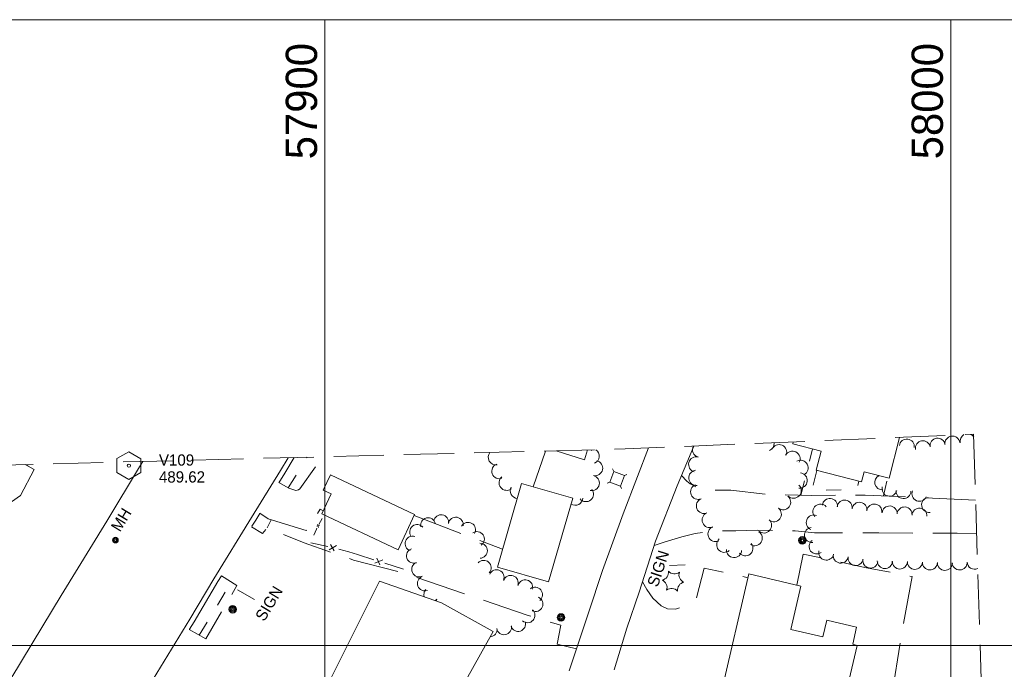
# Model space of a CAD drawing. Header units: feet. Extents: x 57700 to 58190, y 77590 to 78310.
# Tile 9 of 10: x 57851 to 58009, y 78196 to 78300. Entities that reach past the tile are written whole.
import ezdxf
from ezdxf.enums import TextEntityAlignment as Align

# ---------------------------------------------------------------- set-up
doc = ezdxf.new("R2010")
doc.units = ezdxf.units.FT
doc.header["$MEASUREMENT"] = 0
for name, pattern in [('DGN Style 3', [11.216403, 8.011716, -3.204686]), ('DGN Style 4', [12.826758, 6.409373, -3.204686, 0.008012, -3.204686]), ('DGN Style 5', [5.608201, 2.403515, -3.204686])]:
    doc.linetypes.add(name, pattern=pattern)
for name, color, linetype, lineweight in [('E_DRN_Grate', 151, 'Continuous', 0), ('E_DWY', 73, 'DGN Style 3', 0), ('E_LAND_Vegetation', 21, 'Continuous', 0), ('E_MAP_Control', 251, 'Continuous', 0), ('E_MAP_GridLines', 251, 'Continuous', 0), ('E_MAP_Limits', 21, 'DGN Style 3', 0), ('E_MISCPROP', 40, 'Continuous', 0), ('E_MISCPROP_HvyLine', 54, 'Continuous', 13), ('E_MISCPROP_Railing', 40, 'Continuous', 0), ('E_PATH_Sidewalk', 73, 'DGN Style 5', 0), ('E_RDWY', 40, 'Continuous', 13), ('E_UTL_AboveGroundPipe', 40, 'DGN Style 4', 0)]:
    doc.layers.add(name, color=color, linetype=linetype, lineweight=lineweight)
doc.styles.add('Style-IGR_FONT_0', font='IGR_FONT_0.shx')

# ---------------------------------------------------------------- blocks, each defined once
blk = doc.blocks.new('VERT')
at = {"layer": 'E_MAP_Control', "color": 161, "linetype": 'Continuous', "lineweight": 0, "flags": 128}
blk.add_lwpolyline([(-1.92, 1.13), (-1.92, -1.09), (0.01, -2.21), (1.93, -1.11), (1.93, 1.09), (-0.02, 2.21)], close=True, dxfattribs=at)
at = {"layer": 'E_MAP_Control', "color": 161, "linetype": 'Continuous', "lineweight": 0}
blk.add_circle((0, 0), 0.261, dxfattribs=at)
blk = doc.blocks.new('MHO_3')
at = {"layer": 'E_DRN_Grate', "color": 20, "linetype": 'Continuous', "lineweight": 0}
for centre, radius in [((0, 0.01), 0.45), ((0.01, 0.01), 0.365), ((0, 0.01), 0.29), ((0, 0), 0.182)]:
    blk.add_circle(centre, radius, dxfattribs=at)
blk = doc.blocks.new('MHT_3')
at = {"layer": 'E_DRN_Grate', "color": 20, "linetype": 'Continuous', "lineweight": 0, "style": 'Style-IGR_FONT_0'}
blk.add_text('MH', height=1.8, rotation=359.9999, dxfattribs=at).set_placement((-1.68, -0.92))
blk = doc.blocks.new('POLE')
at = {"layer": 'E_MISCPROP', "color": 20, "linetype": 'Continuous', "lineweight": 0}
for centre, radius in [((0, 0.01), 0.605), ((0, 0.01), 0.456), ((0, 0), 0.303), ((0, 0), 0.151)]:
    blk.add_circle(centre, radius, dxfattribs=at)
blk = doc.blocks.new('SIGN_1')
at = {"layer": 'E_MISCPROP', "color": 20, "linetype": 'Continuous', "lineweight": 0, "style": 'Style-IGR_FONT_0'}
blk.add_text('SIGN', height=1.8, rotation=0, dxfattribs=at).set_placement((-2.6, 0.06), align=Align.MIDDLE_LEFT)
blk = doc.blocks.new('PINE')
at = {"layer": 'E_LAND_Vegetation', "color": 93, "linetype": 'Continuous', "lineweight": 0}
for centre, start, end in [((-1.81, 1.72), 275.2114, 0.9763), ((0.53, 2.49), 215.2114, 300.9763), ((-2.32, -0.69), 335.2114, 60.9763), ((2.37, 0.84), 155.2114, 240.9763), ((-0.49, -2.34), 35.2114, 120.9763), ((1.86, -1.57), 95.2114, 180.9763)]:
    blk.add_arc(centre, 1.29, start, end, dxfattribs=at)
blk = doc.blocks.new('PED')
at = {"layer": 'E_UTL_AboveGroundPipe', "color": 101, "linetype": 'Continuous', "lineweight": 13}
for p, q in [((-0.91, 0.85), (-1.23, 1.17)), ((0.89, 0.85), (1.21, 1.17)), ((-1.23, -1.27), (-0.91, -0.95)), ((1.21, -1.27), (0.89, -0.95))]:
    blk.add_line(p, q, dxfattribs=at)
at = {"layer": 'E_UTL_AboveGroundPipe', "color": 101, "linetype": 'Continuous', "lineweight": 13, "flags": 128}
blk.add_lwpolyline([(-0.91, -0.95), (0.89, -0.95), (0.89, 0.85), (-0.91, 0.85)], close=True, dxfattribs=at)
blk = doc.blocks.new('SIGN_2')
at = {"layer": 'E_MISCPROP', "color": 20, "linetype": 'Continuous', "lineweight": 0, "style": 'Style-IGR_FONT_0'}
blk.add_text('SIGN', height=1.8, rotation=0.0002, dxfattribs=at).set_placement((-2.6, 0.06), align=Align.MIDDLE_LEFT)
blk = doc.blocks.new('POLE_1')
at = {"layer": 'E_MISCPROP', "color": 20, "linetype": 'Continuous', "lineweight": 0}
for centre, radius in [((0, 0.01), 0.605), ((0, 0.01), 0.456), ((0, 0), 0.303), ((0, 0), 0.151)]:
    blk.add_circle(centre, radius, dxfattribs=at)

msp = doc.modelspace()

# ---------------------------------------------------------------- linework, layer by layer
at = {"layer": 'E_DWY', "color": 51, "linetype": 'DGN Style 3', "lineweight": 0, "flags": 128}
for points in [[(57933.29, 78225.34), (57935.27, 78231.06)], [(57892.65, 78226.01), (57894.26, 78225.1), (57895.34, 78224.77), (57895.76, 78224.88), (57896, 78225.01), (57899.59, 78230.06), (57899.58, 78230.14)], [(58003.98, 78223.22), (57995.41, 78223.62), (57986.33, 78224.03), (57977.78, 78223.94), (57970.39, 78224.15), (57964.89, 78224.81), (57961.28, 78224.82), (57959.65, 78225.11), (57958.36, 78225.81), (57957.81, 78226.26), (57956.98, 78227.16)], [(57889.62, 78221.1), (57890.92, 78220.2), (57897.01, 78218.34), (57899.26, 78221.77), (57899.74, 78221.5)], [(57914.25, 78220.74), (57928.39, 78215.38)], [(57940.2, 78199.43), (57937.14, 78200.19), (57937.71, 78203.2), (57932.34, 78204.85), (57912.68, 78211.52), (57904.58, 78213.63), (57896.67, 78216.39), (57890.78, 78218.8), (57890.01, 78217.86), (57888.28, 78218.92)], [(57952.61, 78215.94), (57954.38, 78216.53), (57957.06, 78217.33), (57959.14, 78217.9), (57962.45, 78218.26), (57965.67, 78218.32), (57969.18, 78218.4), (57975.13, 78218.28), (57978.25, 78218), (57988.5, 78218), (57995.7, 78217.9), (58001.04, 78217.94), (58004.15, 78217.86)], [(57975.39, 78209.64), (57976.43, 78214.59), (57986.54, 78212.41), (57993.83, 78211.01), (57992.11, 78201.5), (57990.03, 78188.7), (57989.04, 78183.18), (57988.12, 78178.88), (57987.32, 78175.72), (57986.72, 78171.39), (57986.84, 78168.84), (57987.03, 78167.85), (57987.29, 78167.31), (57987.49, 78166.93)], [(57950.75, 78210.16), (57951.46, 78208.93), (57952.4, 78207.56), (57953.74, 78206.29), (57954.72, 78205.85), (57956, 78205.77), (57957.13, 78206.18), (57958.2, 78206.69), (57959.35, 78207.39), (57960.61, 78212.35), (57967.61, 78210.81)], [(57878.33, 78202.51), (57880.99, 78201.06), (57885.95, 78209.57), (57883.48, 78211.11)]]:
    msp.add_lwpolyline(points, dxfattribs=at)
at = {"layer": 'E_LAND_Vegetation', "color": 93, "linetype": 'Continuous', "lineweight": 0}
for centre, radius, start, end in [((57992.98, 78231.77), 1.2, 352.8888, 172.8735), ((57995.55, 78231.51), 1.2, 9.6994, 189.6841), ((57997.9, 78231.91), 1.2, 8.1216, 188.1062), ((58000.27, 78232.25), 1.2, 8.1216, 188.1062), ((58002.69, 78232.63), 1.2, 119.1208, 192.4415), ((58002.69, 78232.63), 1.2, 34.9918, 65.7053), ((57941.56, 78231.83), 1.21, 326.5579, 331.6661), ((57942.65, 78230.25), 1.21, 290.6358, 57.7265), ((57959.95, 78231.28), 1.22, 151.9665, 255.3334), ((57970.58, 78232.27), 1.22, 292.6771, 3.0733), ((57972.57, 78230.87), 1.22, 336.9284, 156.913), ((57974.71, 78229.83), 1.22, 332.7232, 152.7079), ((57927.32, 78230.07), 1.21, 141.0907, 279.4328), ((57943.18, 78228.32), 1.21, 257.4245, 77.4092), ((57959.34, 78228.93), 1.22, 75.3487, 255.3334), ((57975.99, 78228.37), 1.22, 297.5693, 117.554), ((57927.88, 78227.84), 1.21, 110.2046, 290.1892), ((57959.36, 78226.76), 1.22, 95.7032, 275.6879), ((57929.04, 78225.98), 1.21, 128.5126, 308.4973), ((57942.65, 78225.95), 1.21, 257.4245, 77.4092), ((57975.86, 78226.34), 1.22, 264.5646, 84.5493), ((57989.05, 78226.05), 1.2, 114.6861, 274.273), ((57930.82, 78224.7), 1.21, 149.9942, 266.488), ((57941.72, 78224.17), 1.21, 219.6671, 39.6518), ((57959.66, 78224.54), 1.22, 112.0952, 292.0799), ((57974.9, 78224.73), 1.22, 225.8559, 45.8406), ((57990.22, 78225.04), 1.2, 165.7886, 345.7732), ((57992.44, 78224.67), 1.2, 177.8572, 357.8419), ((57995, 78224.22), 1.2, 156.0772, 336.0618), ((57940, 78223.59), 1.21, 236.6487, 357.8526), ((57960.58, 78222.29), 1.22, 112.0952, 292.0799), ((57973.21, 78222.89), 1.22, 232.1408, 52.1255), ((57980.69, 78222.28), 1.2, 353.9624, 173.9471), ((57983.05, 78222.02), 1.2, 351.57, 171.5547), ((57996.55, 78222.44), 1.2, 96.9612, 276.9459), ((57971.72, 78220.97), 1.22, 232.1408, 52.1255), ((57979.18, 78221.38), 1.2, 40.5043, 220.4889), ((57985.42, 78221.67), 1.2, 351.57, 171.5547), ((57987.8, 78221.39), 1.2, 351.5874, 171.5721), ((57990.23, 78221.08), 1.2, 356.1442, 176.1288), ((57992.62, 78220.92), 1.2, 355.394, 175.3787), ((57995.01, 78220.72), 1.2, 355.394, 175.3787), ((57916.49, 78219.21), 1.19, 12.9923, 192.9769), ((57918.57, 78219.69), 1.19, 350.4284, 170.4131), ((57920.92, 78219.29), 1.19, 350.4284, 170.4131), ((57961.5, 78220.04), 1.22, 112.5607, 292.5454), ((57970.16, 78219.17), 1.22, 228.0495, 48.0342), ((57978.12, 78219.64), 1.2, 68.1515, 248.1361), ((57914.74, 78218.13), 1.19, 38.7892, 218.7739), ((57922.88, 78218.47), 1.19, 329.8112, 149.7959), ((57962.43, 78217.8), 1.22, 112.5607, 292.5454), ((57977.83, 78217.63), 1.2, 95.6288, 275.6135), ((57914.01, 78216.26), 1.19, 70.9281, 250.9127), ((57924.3, 78216.98), 1.19, 304.5613, 124.546), ((57963.82, 78216.08), 1.22, 131.1631, 311.1478), ((57968.67, 78217.13), 1.22, 237.0522, 57.0369), ((57914.23, 78214.32), 1.19, 110.1557, 290.1403), ((57924.78, 78215.12), 1.19, 270.6161, 90.6008), ((57965.37, 78215.25), 1.22, 176.0632, 356.0479), ((57967.18, 78215.52), 1.22, 218.7015, 38.6862), ((57978.57, 78215.81), 1.2, 127.6548, 307.6394), ((57980.12, 78214.82), 1.2, 167.1545, 347.1392), ((57982.43, 78214.34), 1.2, 170.4665, 350.4512), ((57984.8, 78213.94), 1.2, 170.4665, 350.4512), ((57987.16, 78213.55), 1.2, 170.4665, 350.4512), ((57915.07, 78212.13), 1.19, 113.0046, 292.9893), ((57925.38, 78212.4), 1.19, 318.6168, 138.6015), ((57989.47, 78213.46), 1.2, 178.6854, 358.6701), ((57991.87, 78213.4), 1.2, 178.6854, 358.6701), ((57994.27, 78213.34), 1.2, 178.1346, 358.1193), ((57996.67, 78213.26), 1.2, 178.1346, 358.1193), ((57999.07, 78213.18), 1.2, 178.1346, 358.1193), ((58001.42, 78213.25), 1.2, 182.3504, 2.3351), ((58003.81, 78213.35), 1.2, 182.3504, 294.7309), ((57915.97, 78209.89), 1.19, 110.2356, 290.2202), ((57927.44, 78210.89), 1.19, 336.4344, 156.4191), ((57929.7, 78209.99), 1.19, 340.7371, 160.7218), ((57917.01, 78208.17), 1.19, 138.9259, 199.5372), ((57932.02, 78209.28), 1.19, 344.8145, 164.7992), ((57933.58, 78208.11), 1.19, 308.7914, 128.7761), ((57917.01, 78208.17), 1.19, 301.9723, 318.9106), ((57918.81, 78206.61), 1.19, 138.9259, 154.0217), ((57933.65, 78206.6), 1.19, 244.9812, 64.9659), ((57932.38, 78204.81), 1.19, 227.9591, 47.9437), ((57926.32, 78202.55), 1.19, 275.2871, 6.8563), ((57928.63, 78202.88), 1.19, 191.0897, 11.0744), ((57930.88, 78203.42), 1.19, 197.574, 17.5586)]:
    msp.add_arc(centre, radius, start, end, dxfattribs=at)
at = {"layer": 'E_MAP_GridLines', "color": 161, "linetype": 'Continuous', "lineweight": 0}
for p, q in [((57700, 78300), (58100, 78300)), ((57900, 77800), (57900, 78300)), ((58000, 77800), (58000, 78300)), ((57700, 78200), (58100, 78200))]:
    msp.add_line(p, q, dxfattribs=at)
at = {"layer": 'E_MAP_Limits', "color": 73, "linetype": 'DGN Style 3', "lineweight": 0, "flags": 128}
for points in [[(57789.3, 78227.26), (57947.99, 78231.4), (58003.66, 78233.74)], [(58003.66, 78233.74), (58015.22, 77857.1)]]:
    msp.add_lwpolyline(points, dxfattribs=at)
at = {"layer": 'E_MISCPROP', "color": 20, "linetype": 'Continuous', "lineweight": 0}
for p, q in [((57957.58, 78212.86), (57955.05, 78212.75)), ((57886.04, 78208.85), (57888.76, 78207.31))]:
    msp.add_line(p, q, dxfattribs=at)
at = {"layer": 'E_MISCPROP_HvyLine', "color": 241, "linetype": 'Continuous', "lineweight": 13, "flags": 128}
for points in [[(57974.84, 78232.53), (57974.76, 78232.22), (57979.28, 78231.04), (57978.48, 78227.99), (57985.74, 78226.13), (57986.15, 78227.75), (57990.15, 78226.73), (57991.81, 78233.24)], [(57936.98, 78231.11), (57941.46, 78229.66), (57941.97, 78231.24)], [(57838.04, 78228.53), (57837.1, 78226.79), (57837.18, 78226.75), (57834.69, 78222.09), (57844.99, 78216.56), (57847.54, 78221.3), (57851.34, 78223.95), (57853.57, 78228.1), (57852.09, 78228.9)]]:
    msp.add_lwpolyline(points, dxfattribs=at)
for points in [[(57899.5, 78221), (57911.7, 78215.29), (57914.34, 78220.93), (57900.9, 78227.23), (57899.75, 78224.78), (57901, 78224.2)], [(57935.73, 78210.14), (57939.6, 78223.51), (57931.44, 78225.88), (57927.56, 78212.51)], [(57963.32, 78192.36), (57978.66, 78188.79), (57979.77, 78193.59), (57983.37, 78192.75), (57985.06, 78200), (57984.34, 78200.17), (57984.97, 78202.9), (57980.21, 78204.01), (57979.59, 78201.34), (57974.45, 78202.54), (57976.07, 78209.48), (57967.75, 78211.41)], [(57918.53, 78187.23), (57926.9, 78202.21), (57918.66, 78206.8), (57908.74, 78210.27), (57899.88, 78192.56), (57916.94, 78184.04)]]:
    msp.add_lwpolyline(points, close=True, dxfattribs=at)
at = {"layer": 'E_MISCPROP_Railing', "color": 40, "linetype": 'Continuous', "lineweight": 0}
for p, q in [((57899.12, 78219.15), (57898.69, 78219.03)), ((57898.82, 78219.31), (57898.96, 78218.81)), ((57900.67, 78215.28), (57901.86, 78215.94)), ((57900.91, 78216.14), (57901.48, 78215.13)), ((57908, 78213.12), (57909.25, 78213.66)), ((57908.31, 78213.96), (57908.78, 78212.89))]:
    msp.add_line(p, q, dxfattribs=at)
at = {"layer": 'E_MISCPROP_Railing', "color": 40, "linetype": 'Continuous', "lineweight": 13, "flags": 128}
msp.add_lwpolyline([(57852.49, 78228.68), (57852.61, 78228.91)], dxfattribs=at)
at = {"layer": 'E_MISCPROP_Railing', "color": 40, "linetype": 'Continuous', "lineweight": 0, "flags": 128}
for points in [[(57899.56, 78220.26), (57899.05, 78219.34)], [(57898.74, 78218.72), (57898.66, 78218.55), (57898.25, 78217.62)], [(57897.77, 78216.38), (57900.46, 78215.81)], [(57902.23, 78215.39), (57903.82, 78214.96), (57905.22, 78214.51)], [(57905.22, 78214.51), (57907.84, 78213.67)], [(57909.57, 78213.12), (57912.54, 78212.17)]]:
    msp.add_lwpolyline(points, dxfattribs=at)
at = {"layer": 'E_PATH_Sidewalk', "color": 51, "linetype": 'DGN Style 5', "lineweight": 0, "flags": 128}
for points in [[(57976.04, 78223.99), (57977.92, 78231.39)], [(57894.14, 78225.17), (57897.16, 78230.07)], [(57978.58, 78227.96), (57977.79, 78224.76), (57985, 78224.87), (57985.32, 78226.24)], [(57989.28, 78223.9), (57989.94, 78226.78)], [(57890.78, 78218.8), (57891.41, 78220.05)], [(57879.92, 78201.64), (57885.08, 78210.11)]]:
    msp.add_lwpolyline(points, dxfattribs=at)
at = {"layer": 'E_RDWY', "color": 21, "linetype": 'Continuous', "lineweight": 13, "flags": 128}
for points in [[(57951.71, 78231.55), (57949.94, 78227.01), (57947.66, 78221.02), (57944.38, 78211.98), (57942.1, 78205.2), (57939.05, 78195.94)], [(57946.22, 78196.1), (57948.27, 78202.76), (57950.21, 78208.49), (57952.85, 78216.67), (57956.29, 78225.5), (57958.96, 78231.86)], [(57799.63, 78111.64), (57806.93, 78123.68), (57811.58, 78131.53), (57815.9, 78138.47), (57819.43, 78144.39), (57823.02, 78150.38), (57828.08, 78158.75), (57834.85, 78170.09), (57839.24, 78177.27), (57843.48, 78184.22), (57848.09, 78191.85), (57854.96, 78203.14), (57857.86, 78207.99), (57865.17, 78219.86), (57870.36, 78228.51), (57870.9, 78229.39)], [(57800.27, 78075.56), (57805.56, 78084.32), (57809.78, 78091.18), (57813.85, 78097.81), (57820.4, 78108.79), (57824.18, 78114.97), (57828.17, 78121.41), (57831.58, 78127.05), (57834.82, 78132.33), (57841.15, 78142.75), (57844.84, 78148.99), (57851.81, 78160.4), (57856.4, 78167.95), (57859.82, 78173.54), (57861.98, 78177.3), (57868.23, 78187.48), (57871.39, 78192.66), (57878.42, 78204.2), (57882.24, 78210.62), (57888.27, 78220.42), (57892.9, 78227.95), (57894.13, 78229.99)], [(57892.63, 78225.99), (57893.58, 78227.53), (57895.07, 78230.02)], [(57888.35, 78219.03), (57888.95, 78220), (57889.6, 78221.06)], [(57878.39, 78202.61), (57879.1, 78203.78), (57882.92, 78210.21), (57883.49, 78211.13)]]:
    msp.add_lwpolyline(points, dxfattribs=at)

# ---------------------------------------------------------------- block references
at = {"layer": 'E_DRN_Grate', "color": 20, "linetype": 'Continuous', "lineweight": 0, "xscale": 1.000000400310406, "yscale": 1.000000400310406, "zscale": 1.000000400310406, "rotation": 58.76765116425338}
for name, p in [('MHT_3', (57867.34, 78219.93)), ('MHO_3', (57866.55, 78216.81))]:
    msp.add_blockref(name, p, dxfattribs=at)
at = {"layer": 'E_LAND_Vegetation', "color": 93, "linetype": 'Continuous', "lineweight": 0, "xscale": 0.9999999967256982, "yscale": 0.9999999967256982, "zscale": 0.9999999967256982, "rotation": 6.58562471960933}
msp.add_blockref('PINE', (57955.61, 78210.18), dxfattribs=at)
at = {"layer": 'E_MAP_Control', "color": 161, "linetype": 'Continuous', "lineweight": 0}
msp.add_blockref('VERT', (57868.69, 78228.72), dxfattribs=at)
at = {"layer": 'E_MISCPROP', "color": 20, "linetype": 'Continuous', "lineweight": 0}
for name, p, xscale, yscale, zscale, rotation in [('POLE', (57976.3, 78216.76), 0.9999999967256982, 0.9999999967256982, 0.9999999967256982, 6.58562471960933), ('SIGN_1', (57953.2, 78211.94), 1.000003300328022, 1.000003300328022, 1.000003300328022, 71.58572201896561), ('SIGN_2', (57890.94, 78206.37), 0.9999989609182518, 0.9999989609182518, 0.9999989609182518, 58.76572897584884), ('POLE_1', (57885.29, 78205.77), 0.9999989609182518, 0.9999989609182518, 0.9999989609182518, 58.76572897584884), ('POLE_1', (57937.75, 78204.45), 0.9999989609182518, 0.9999989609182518, 0.9999989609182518, 58.76572897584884)]:
    msp.add_blockref(name, p, dxfattribs=dict(at, xscale=xscale, yscale=yscale, zscale=zscale, rotation=rotation))
at = {"layer": 'E_UTL_AboveGroundPipe', "color": 101, "linetype": 'Continuous', "lineweight": 13, "xscale": 0.9999975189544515, "yscale": 0.9999975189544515, "zscale": 0.9999975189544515, "rotation": 69.26286790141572}
msp.add_blockref('PED', (57946.65, 78226.65), dxfattribs=at)

# ---------------------------------------------------------------- texts
at = {"layer": 'E_MAP_Control', "color": 161, "linetype": 'Continuous', "lineweight": 0, "style": 'Style-IGR_FONT_0'}
for s, p in [('V109', (57873.49, 78228.72)), ('489.62', (57873.49, 78226.02))]:
    msp.add_text(s, height=1.8, dxfattribs=at).set_placement(p)
at = {"layer": 'E_MAP_GridLines', "color": 161, "linetype": 'Continuous', "lineweight": 0, "style": 'Style-IGR_FONT_0'}
for s, p in [('  57900  ', (57898.75, 78299.99)), ('  58000  ', (57998.75, 78299.99))]:
    msp.add_text(s, height=5, rotation=90, dxfattribs=at).set_placement(p, align=Align.RIGHT)

doc.saveas('drawing.dxf')
